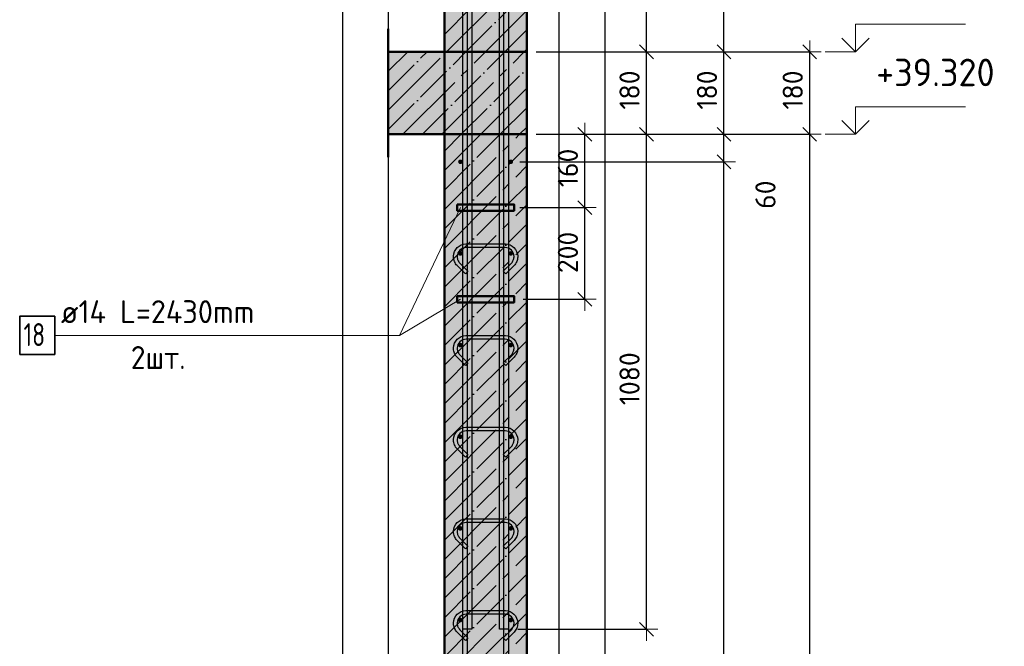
# Model space of a CAD drawing. Header units: millimetres. Extents: x -27380 to 48638, y 46540 to 72525.
# Tile 97 of 106: x 29334 to 31482, y 69392 to 70759. Entities that reach past the tile are written whole.
import ezdxf

# ---------------------------------------------------------------- set-up
doc = ezdxf.new("R2010")
doc.units = ezdxf.units.MM
doc.header["$PDMODE"] = 65
for name, pattern in [('______11', [100, 80, -10, 0, -10]), ('______5', [220, 160, -20, 20, -20]), ('________', [0])]:
    doc.linetypes.add(name, pattern=pattern)
for name, color, linetype, lineweight in [('Standard', 7, 'Continuous', 25), ('Арм.стержн. вертикальными 1', 22, 'Continuous', 35), ('Арм.стержн.горизонт. 1', 180, 'Continuous', 35), ('Арм.стержн.горизонт. 2', 202, 'Continuous', 35), ('Высотная отметки_ общее', 7, 'Continuous', 13), ('Размерная линия_ общее', 7, 'Continuous', 13)]:
    doc.layers.add(name, color=color, linetype=linetype, lineweight=lineweight)
doc.layers.add('Арм.стержн. вертикальными 2', color=7, linetype='Continuous', lineweight=35, true_color=0x006e00)
doc.layers.add('Арм.стержн.Стяжки', color=7, linetype='Continuous', lineweight=35, true_color=0x501e0f)
doc.styles.add('ISOCPEUR', font='ISOCPEUR')
doc.dimstyles.new('DIMSTYLE_11', dxfattribs={"dimtxt": 44, "dimasz": 50, "dimexe": 0, "dimexo": 0, "dimgap": 22, "dimtad": 0, "dimdec": 0, "dimrnd": 5, "dimzin": 12, "dimdsep": 46, "dimtxsty": 'ISOCPEUR', "dimblk1": 'ALL_ML_STRICH', "dimblk2": 'ALL_ML_STRICH', "dimsah": 1, "dimcen": 0, "dimclrd": 7, "dimclre": 256, "dimclrt": 7, "dimadec": 0, "dimazin": 0, "dimtfac": 1, "dimtdec": 0, "dimtix": 1, "dimtmove": 2, "dimatfit": 3, "dimfxl": 0, "dimtvp": 1.2, "dimtzin": 0, "dimlwd": 0, "dimlwe": -3, "dimarcsym": 0})
doc.dimstyles.new('DIMSTYLE_7', dxfattribs={"dimtxt": 44, "dimasz": 50, "dimexe": 0, "dimexo": 0, "dimgap": 22, "dimtad": 2, "dimdec": 0, "dimrnd": 5, "dimzin": 12, "dimdsep": 46, "dimtxsty": 'ISOCPEUR', "dimblk1": 'ALL_ML_STRICH', "dimblk2": 'ALL_ML_STRICH', "dimsah": 1, "dimcen": 0, "dimclrd": 7, "dimclre": 256, "dimclrt": 7, "dimadec": 0, "dimazin": 0, "dimtfac": 1, "dimtdec": 0, "dimtix": 1, "dimtmove": 2, "dimatfit": 3, "dimfxl": 0, "dimtzin": 0, "dimlwd": 0, "dimlwe": -3, "dimarcsym": 0})

# ---------------------------------------------------------------- blocks, each defined once
blk = doc.blocks.new('ALL_ML_STRICH')
at = {"color": 0, "linetype": 'ByBlock', "lineweight": -2}
for p, q in [((0, -0.5), (0, 0.5)), ((-1, 0), (0.5, 0)), ((-0.3, -0.3), (0.3, 0.3))]:
    blk.add_line(p, q, dxfattribs=at)
blk = doc.blocks.new('*D74')
at = {"layer": 'DEFPOINTS', "color": 7, "linetype": 'Continuous', "lineweight": 13, "transparency": 33554687}
for p in [(30405.6, 70449), (30405.6, 67449), (30870.6, 67449)]:
    blk.add_point(p, dxfattribs=at)
at = {"layer": 'Размерная линия_ общее', "color": 253, "linetype": 'Continuous', "lineweight": -2, "true_color": 0xa0a0a0, "transparency": 33554687}
for p, q in [((30425.6, 70449), (30870.6, 70449)), ((30425.6, 67449), (30870.6, 67449))]:
    blk.add_line(p, q, dxfattribs=at)
at = {"layer": 'Размерная линия_ общее', "color": 7, "linetype": 'Continuous', "lineweight": -2, "transparency": 33554687}
blk.add_line((30870.6, 67449), (30870.6, 70449), dxfattribs=at)
at = {"layer": 'Размерная линия_ общее', "color": 7, "linetype": 'Continuous', "lineweight": 13, "transparency": 33554687, "xscale": 50, "yscale": 50, "zscale": 50}
for p, rotation in [((30870.6, 70449), 90), ((30870.6, 67449), 270)]:
    blk.add_blockref('ALL_ML_STRICH', p, dxfattribs=dict(at, rotation=rotation))
at = {"layer": 'Размерная линия_ общее', "color": 7, "linetype": 'Continuous', "lineweight": 13, "transparency": 33554687, "insert": (30811.6, 68801), "char_height": 44, "width": 2.2, "attachment_point": 1, "rotation": 90, "line_spacing_factor": 0.60241, "style": 'ISOCPEUR'}
blk.add_mtext('\\W0.91;15х200=3000', dxfattribs=at)
blk = doc.blocks.new('*D75')
at = {"layer": 'DEFPOINTS', "color": 7, "linetype": 'Continuous', "lineweight": 13, "transparency": 33554687}
for p in [(30440.6, 70509), (30405.6, 70449), (30870.6, 70449)]:
    blk.add_point(p, dxfattribs=at)
at = {"layer": 'Размерная линия_ общее', "color": 253, "linetype": 'Continuous', "lineweight": -2, "true_color": 0xa0a0a0, "transparency": 33554687}
for p, q in [((30460.6, 70509), (30870.6, 70509)), ((30425.6, 70449), (30870.6, 70449))]:
    blk.add_line(p, q, dxfattribs=at)
at = {"layer": 'Размерная линия_ общее', "color": 7, "linetype": 'Continuous', "lineweight": -2, "transparency": 33554687}
blk.add_line((30870.6, 70449), (30870.6, 70509), dxfattribs=at)
at = {"layer": 'Размерная линия_ общее', "color": 7, "linetype": 'Continuous', "lineweight": 13, "transparency": 33554687, "xscale": 50, "yscale": 50, "zscale": 50}
for p, rotation in [((30870.6, 70509), 90), ((30870.6, 70449), 270)]:
    blk.add_blockref('ALL_ML_STRICH', p, dxfattribs=dict(at, rotation=rotation))
at = {"layer": 'Размерная линия_ общее', "color": 7, "linetype": 'Continuous', "lineweight": 13, "transparency": 33554687, "insert": (30961.3, 70377.2), "char_height": 44, "width": 88, "attachment_point": 5, "rotation": 90, "style": 'ISOCPEUR'}
blk.add_mtext('\\A1;{60}', dxfattribs=at)
blk = doc.blocks.new('*D76')
at = {"layer": 'DEFPOINTS', "color": 7, "linetype": 'Continuous', "lineweight": 13, "transparency": 33554687}
for p in [(30440.6, 70689), (30440.6, 70509), (30870.6, 70509)]:
    blk.add_point(p, dxfattribs=at)
at = {"layer": 'Размерная линия_ общее', "color": 253, "linetype": 'Continuous', "lineweight": -2, "true_color": 0xa0a0a0, "transparency": 33554687}
for p, q in [((30460.6, 70689), (30870.6, 70689)), ((30460.6, 70509), (30870.6, 70509))]:
    blk.add_line(p, q, dxfattribs=at)
at = {"layer": 'Размерная линия_ общее', "color": 7, "linetype": 'Continuous', "lineweight": -2, "transparency": 33554687}
blk.add_line((30870.6, 70509), (30870.6, 70689), dxfattribs=at)
at = {"layer": 'Размерная линия_ общее', "color": 7, "linetype": 'Continuous', "lineweight": 13, "transparency": 33554687, "xscale": 50, "yscale": 50, "zscale": 50}
for p, rotation in [((30870.6, 70689), 90), ((30870.6, 70509), 270)]:
    blk.add_blockref('ALL_ML_STRICH', p, dxfattribs=dict(at, rotation=rotation))
at = {"layer": 'Размерная линия_ общее', "color": 7, "linetype": 'Continuous', "lineweight": 13, "transparency": 33554687, "insert": (30833.6, 70605.6), "char_height": 44, "width": 132, "attachment_point": 5, "rotation": 90, "style": 'ISOCPEUR'}
blk.add_mtext('\\A1;{180}', dxfattribs=at)
blk = doc.blocks.new('*D77')
at = {"layer": 'DEFPOINTS', "color": 7, "linetype": 'Continuous', "lineweight": 13, "transparency": 33554687}
for p in [(30390.6, 71519), (30440.6, 70689), (30870.6, 70689)]:
    blk.add_point(p, dxfattribs=at)
at = {"layer": 'Размерная линия_ общее', "color": 253, "linetype": 'Continuous', "lineweight": -2, "true_color": 0xa0a0a0, "transparency": 33554687}
for p, q in [((30410.6, 71519), (30870.6, 71519)), ((30460.6, 70689), (30870.6, 70689))]:
    blk.add_line(p, q, dxfattribs=at)
at = {"layer": 'Размерная линия_ общее', "color": 7, "linetype": 'Continuous', "lineweight": -2, "transparency": 33554687}
blk.add_line((30870.6, 70689), (30870.6, 71519), dxfattribs=at)
at = {"layer": 'Размерная линия_ общее', "color": 7, "linetype": 'Continuous', "lineweight": 13, "transparency": 33554687, "xscale": 50, "yscale": 50, "zscale": 50}
for p, rotation in [((30870.6, 71519), 90), ((30870.6, 70689), 270)]:
    blk.add_blockref('ALL_ML_STRICH', p, dxfattribs=dict(at, rotation=rotation))
at = {"layer": 'Размерная линия_ общее', "color": 7, "linetype": 'Continuous', "lineweight": 13, "transparency": 33554687, "insert": (30833.6, 71106.2), "char_height": 44, "width": 132, "attachment_point": 5, "rotation": 90, "style": 'ISOCPEUR'}
blk.add_mtext('\\A1;{830}', dxfattribs=at)
blk = doc.blocks.new('*D78')
at = {"layer": 'DEFPOINTS', "color": 7, "linetype": 'Continuous', "lineweight": 13, "transparency": 33554687}
for p in [(30440.6, 70509), (30400.6, 69429), (30701.6, 69429)]:
    blk.add_point(p, dxfattribs=at)
at = {"layer": 'Размерная линия_ общее', "color": 253, "linetype": 'Continuous', "lineweight": -2, "true_color": 0xa0a0a0, "transparency": 33554687}
for p, q in [((30460.6, 70509), (30701.6, 70509)), ((30420.6, 69429), (30701.6, 69429))]:
    blk.add_line(p, q, dxfattribs=at)
at = {"layer": 'Размерная линия_ общее', "color": 7, "linetype": 'Continuous', "lineweight": -2, "transparency": 33554687}
blk.add_line((30701.6, 69429), (30701.6, 70509), dxfattribs=at)
at = {"layer": 'Размерная линия_ общее', "color": 7, "linetype": 'Continuous', "lineweight": 13, "transparency": 33554687, "xscale": 50, "yscale": 50, "zscale": 50}
for p, rotation in [((30701.6, 70509), 90), ((30701.6, 69429), 270)]:
    blk.add_blockref('ALL_ML_STRICH', p, dxfattribs=dict(at, rotation=rotation))
at = {"layer": 'Размерная линия_ общее', "color": 7, "linetype": 'Continuous', "lineweight": 13, "transparency": 33554687, "insert": (30664.6, 69975.6), "char_height": 44, "width": 176, "attachment_point": 5, "rotation": 90, "style": 'ISOCPEUR'}
blk.add_mtext('\\A1;{1080}', dxfattribs=at)
blk = doc.blocks.new('*D79')
at = {"layer": 'DEFPOINTS', "color": 7, "linetype": 'Continuous', "lineweight": 13, "transparency": 33554687}
for p in [(30440.6, 70689), (30440.6, 70509), (30701.6, 70509)]:
    blk.add_point(p, dxfattribs=at)
at = {"layer": 'Размерная линия_ общее', "color": 253, "linetype": 'Continuous', "lineweight": -2, "true_color": 0xa0a0a0, "transparency": 33554687}
for p, q in [((30460.6, 70689), (30701.6, 70689)), ((30460.6, 70509), (30701.6, 70509))]:
    blk.add_line(p, q, dxfattribs=at)
at = {"layer": 'Размерная линия_ общее', "color": 7, "linetype": 'Continuous', "lineweight": -2, "transparency": 33554687}
blk.add_line((30701.6, 70509), (30701.6, 70689), dxfattribs=at)
at = {"layer": 'Размерная линия_ общее', "color": 7, "linetype": 'Continuous', "lineweight": 13, "transparency": 33554687, "xscale": 50, "yscale": 50, "zscale": 50}
for p, rotation in [((30701.6, 70689), 90), ((30701.6, 70509), 270)]:
    blk.add_blockref('ALL_ML_STRICH', p, dxfattribs=dict(at, rotation=rotation))
at = {"layer": 'Размерная линия_ общее', "color": 7, "linetype": 'Continuous', "lineweight": 13, "transparency": 33554687, "insert": (30664.6, 70605.6), "char_height": 44, "width": 132, "attachment_point": 5, "rotation": 90, "style": 'ISOCPEUR'}
blk.add_mtext('\\A1;{180}', dxfattribs=at)
blk = doc.blocks.new('*D80')
at = {"layer": 'DEFPOINTS', "color": 7, "linetype": 'Continuous', "lineweight": 13, "transparency": 33554687}
for p in [(30400.6, 71769), (30440.6, 70689), (30701.6, 70689)]:
    blk.add_point(p, dxfattribs=at)
at = {"layer": 'Размерная линия_ общее', "color": 253, "linetype": 'Continuous', "lineweight": -2, "true_color": 0xa0a0a0, "transparency": 33554687}
for p, q in [((30420.6, 71769), (30701.6, 71769)), ((30460.6, 70689), (30701.6, 70689))]:
    blk.add_line(p, q, dxfattribs=at)
at = {"layer": 'Размерная линия_ общее', "color": 7, "linetype": 'Continuous', "lineweight": -2, "transparency": 33554687}
blk.add_line((30701.6, 70689), (30701.6, 71769), dxfattribs=at)
at = {"layer": 'Размерная линия_ общее', "color": 7, "linetype": 'Continuous', "lineweight": 13, "transparency": 33554687, "xscale": 50, "yscale": 50, "zscale": 50}
for p, rotation in [((30701.6, 71769), 90), ((30701.6, 70689), 270)]:
    blk.add_blockref('ALL_ML_STRICH', p, dxfattribs=dict(at, rotation=rotation))
at = {"layer": 'Размерная линия_ общее', "color": 7, "linetype": 'Continuous', "lineweight": 13, "transparency": 33554687, "insert": (30664.6, 71235.6), "char_height": 44, "width": 176, "attachment_point": 5, "rotation": 90, "style": 'ISOCPEUR'}
blk.add_mtext('\\A1;{1080}', dxfattribs=at)
blk = doc.blocks.new('*D81')
at = {"layer": 'DEFPOINTS', "color": 7, "linetype": 'Continuous', "lineweight": 13, "transparency": 33554687}
for p in [(30405.6, 70349), (30412.6, 70149), (30567.1, 70149)]:
    blk.add_point(p, dxfattribs=at)
at = {"layer": 'Размерная линия_ общее', "color": 253, "linetype": 'Continuous', "lineweight": -2, "true_color": 0xa0a0a0, "transparency": 33554687}
for p, q in [((30425.6, 70349), (30567.1, 70349)), ((30432.6, 70149), (30567.1, 70149))]:
    blk.add_line(p, q, dxfattribs=at)
at = {"layer": 'Размерная линия_ общее', "color": 7, "linetype": 'Continuous', "lineweight": -2, "transparency": 33554687}
blk.add_line((30567.1, 70149), (30567.1, 70349), dxfattribs=at)
at = {"layer": 'Размерная линия_ общее', "color": 7, "linetype": 'Continuous', "lineweight": 13, "transparency": 33554687, "xscale": 50, "yscale": 50, "zscale": 50}
for p, rotation in [((30567.1, 70349), 90), ((30567.1, 70149), 270)]:
    blk.add_blockref('ALL_ML_STRICH', p, dxfattribs=dict(at, rotation=rotation))
at = {"layer": 'Размерная линия_ общее', "color": 7, "linetype": 'Continuous', "lineweight": 13, "transparency": 33554687, "insert": (30530.1, 70251.2), "char_height": 44, "width": 132, "attachment_point": 5, "rotation": 90, "style": 'ISOCPEUR'}
blk.add_mtext('\\A1;{200}', dxfattribs=at)
blk = doc.blocks.new('*D82')
at = {"layer": 'DEFPOINTS', "color": 7, "linetype": 'Continuous', "lineweight": 13, "transparency": 33554687}
for p in [(30440.6, 70509), (30405.6, 70349), (30567.1, 70349)]:
    blk.add_point(p, dxfattribs=at)
at = {"layer": 'Размерная линия_ общее', "color": 253, "linetype": 'Continuous', "lineweight": -2, "true_color": 0xa0a0a0, "transparency": 33554687}
for p, q in [((30460.6, 70509), (30567.1, 70509)), ((30425.6, 70349), (30567.1, 70349))]:
    blk.add_line(p, q, dxfattribs=at)
at = {"layer": 'Размерная линия_ общее', "color": 7, "linetype": 'Continuous', "lineweight": -2, "transparency": 33554687}
blk.add_line((30567.1, 70349), (30567.1, 70509), dxfattribs=at)
at = {"layer": 'Размерная линия_ общее', "color": 7, "linetype": 'Continuous', "lineweight": 13, "transparency": 33554687, "xscale": 50, "yscale": 50, "zscale": 50}
for p, rotation in [((30567.1, 70509), 90), ((30567.1, 70349), 270)]:
    blk.add_blockref('ALL_ML_STRICH', p, dxfattribs=dict(at, rotation=rotation))
at = {"layer": 'Размерная линия_ общее', "color": 7, "linetype": 'Continuous', "lineweight": 13, "transparency": 33554687, "insert": (30530.1, 70435.6), "char_height": 44, "width": 132, "attachment_point": 5, "rotation": 90, "style": 'ISOCPEUR'}
blk.add_mtext('\\A1;{160}', dxfattribs=at)
blk = doc.blocks.new('*D83')
at = {"layer": 'DEFPOINTS', "color": 7, "linetype": 'Continuous', "lineweight": 13, "transparency": 33554687}
for p in [(30440.6, 70509), (30488.5, 67389), (31057.8, 67389)]:
    blk.add_point(p, dxfattribs=at)
at = {"layer": 'Размерная линия_ общее', "color": 253, "linetype": 'Continuous', "lineweight": -2, "true_color": 0xa0a0a0, "transparency": 33554687}
for p, q in [((30460.6, 70509), (31057.8, 70509)), ((30508.5, 67389), (31057.8, 67389))]:
    blk.add_line(p, q, dxfattribs=at)
at = {"layer": 'Размерная линия_ общее', "color": 7, "linetype": 'Continuous', "lineweight": -2, "transparency": 33554687}
blk.add_line((31057.8, 67389), (31057.8, 70509), dxfattribs=at)
at = {"layer": 'Размерная линия_ общее', "color": 7, "linetype": 'Continuous', "lineweight": 13, "transparency": 33554687, "xscale": 50, "yscale": 50, "zscale": 50}
for p, rotation in [((31057.8, 70509), 90), ((31057.8, 67389), 270)]:
    blk.add_blockref('ALL_ML_STRICH', p, dxfattribs=dict(at, rotation=rotation))
at = {"layer": 'Размерная линия_ общее', "color": 7, "linetype": 'Continuous', "lineweight": 13, "transparency": 33554687, "insert": (31020.8, 68955.6), "char_height": 44, "width": 176, "attachment_point": 5, "rotation": 90, "style": 'ISOCPEUR'}
blk.add_mtext('\\A1;{3120}', dxfattribs=at)
blk = doc.blocks.new('*D84')
at = {"layer": 'DEFPOINTS', "color": 7, "linetype": 'Continuous', "lineweight": 13, "transparency": 33554687}
for p in [(30440.6, 70689), (30440.6, 70509), (31057.8, 70509)]:
    blk.add_point(p, dxfattribs=at)
at = {"layer": 'Размерная линия_ общее', "color": 253, "linetype": 'Continuous', "lineweight": -2, "true_color": 0xa0a0a0, "transparency": 33554687}
for p, q in [((30460.6, 70689), (31057.8, 70689)), ((30460.6, 70509), (31057.8, 70509))]:
    blk.add_line(p, q, dxfattribs=at)
at = {"layer": 'Размерная линия_ общее', "color": 7, "linetype": 'Continuous', "lineweight": -2, "transparency": 33554687}
blk.add_line((31057.8, 70509), (31057.8, 70689), dxfattribs=at)
at = {"layer": 'Размерная линия_ общее', "color": 7, "linetype": 'Continuous', "lineweight": 13, "transparency": 33554687, "xscale": 50, "yscale": 50, "zscale": 50}
for p, rotation in [((31057.8, 70689), 90), ((31057.8, 70509), 270)]:
    blk.add_blockref('ALL_ML_STRICH', p, dxfattribs=dict(at, rotation=rotation))
at = {"layer": 'Размерная линия_ общее', "color": 7, "linetype": 'Continuous', "lineweight": 13, "transparency": 33554687, "insert": (31020.8, 70605.6), "char_height": 44, "width": 132, "attachment_point": 5, "rotation": 90, "style": 'ISOCPEUR'}
blk.add_mtext('\\A1;{180}', dxfattribs=at)
blk = doc.blocks.new('COMPLEX_ELEVATIONDIM_4')
at = {"layer": 'Высотная отметки_ общее', "color": 7, "linetype": 'Continuous', "lineweight": 13, "transparency": 33554687}
for p, q in [((31157.8, 70689), (31157.8, 70749)), ((31157.8, 70749), (31397.8, 70749)), ((31157.8, 70689), (31127.8, 70719)), ((31157.8, 70689), (31187.8, 70719)), ((31157.8, 70689), (31091.7, 70689)), ((31157.8, 70689), (31157.8, 70689)), ((31157.8, 70689), (31157.8, 70689)), ((31157.8, 70689), (31157.8, 70689)), ((31157.8, 70689), (31157.8, 70689)), ((31157.8, 70509), (31157.8, 70569)), ((31157.8, 70569), (31397.8, 70569)), ((31157.8, 70509), (31127.8, 70539)), ((31157.8, 70509), (31187.8, 70539)), ((31157.8, 70509), (31091.7, 70509)), ((31157.8, 70509), (31157.8, 70509)), ((31157.8, 70509), (31157.8, 70509)), ((31157.8, 70509), (31157.8, 70509)), ((31157.8, 70509), (31157.8, 70509))]:
    blk.add_line(p, q, dxfattribs=at)
at = {"layer": 'Высотная отметки_ общее', "color": 7, "linetype": 'Continuous', "lineweight": 13, "transparency": 33554687, "insert": (31202.8, 70614), "char_height": 60, "width": 298.477, "attachment_point": 7, "style": 'ISOCPEUR'}
blk.add_mtext('\\W0.96;+39.320', dxfattribs=at)

msp = doc.modelspace()

# ---------------------------------------------------------------- hatches: boundary and pattern name
at = {"linetype": 'Continuous', "lineweight": -3, "transparency": 33554687}
msp.add_hatch(color=7, dxfattribs=at).paths.add_polyline_path([(30440.6, 70509), (30440.6, 70689), (30138, 70689), (30138, 70509)])
at = {"layer": 'Standard', "linetype": 'Continuous', "lineweight": -3, "transparency": 33554687}
msp.add_hatch(color=7, dxfattribs=at).paths.add_polyline_path([(30260.6, 70689), (30440.6, 70689), (30440.6, 71832.3), (30260.6, 71832.3)])
at = {"layer": 'Арм.стержн.горизонт. 1', "linetype": 'Continuous', "lineweight": 50, "transparency": 33554687}
for points in [[(30300.6, 70449), (30300.2, 70451), (30299.1, 70452.6), (30297.5, 70453.7), (30295.6, 70454), (30293.6, 70453.7), (30292, 70452.6), (30290.9, 70451), (30290.6, 70449), (30290.9, 70447.1), (30292, 70445.5), (30293.6, 70444.4), (30295.6, 70444), (30297.5, 70444.4), (30299.1, 70445.5), (30300.2, 70447.1)], [(30410.6, 70449), (30410.2, 70451), (30409.1, 70452.6), (30407.5, 70453.7), (30405.6, 70454), (30403.6, 70453.7), (30402, 70452.6), (30400.9, 70451), (30400.6, 70449), (30400.9, 70447.1), (30402, 70445.5), (30403.6, 70444.4), (30405.6, 70444), (30407.5, 70444.4), (30409.1, 70445.5), (30410.2, 70447.1)], [(30300.6, 70249), (30300.2, 70251), (30299.1, 70252.6), (30297.5, 70253.7), (30295.6, 70254), (30293.6, 70253.7), (30292, 70252.6), (30290.9, 70251), (30290.6, 70249), (30290.9, 70247.1), (30292, 70245.5), (30293.6, 70244.4), (30295.6, 70244), (30297.5, 70244.4), (30299.1, 70245.5), (30300.2, 70247.1)], [(30410.6, 70249), (30410.2, 70251), (30409.1, 70252.6), (30407.5, 70253.7), (30405.6, 70254), (30403.6, 70253.7), (30402, 70252.6), (30400.9, 70251), (30400.6, 70249), (30400.9, 70247.1), (30402, 70245.5), (30403.6, 70244.4), (30405.6, 70244), (30407.5, 70244.4), (30409.1, 70245.5), (30410.2, 70247.1)], [(30300.6, 70049), (30300.2, 70051), (30299.1, 70052.6), (30297.5, 70053.7), (30295.6, 70054), (30293.6, 70053.7), (30292, 70052.6), (30290.9, 70051), (30290.6, 70049), (30290.9, 70047.1), (30292, 70045.5), (30293.6, 70044.4), (30295.6, 70044), (30297.5, 70044.4), (30299.1, 70045.5), (30300.2, 70047.1)], [(30410.6, 70049), (30410.2, 70051), (30409.1, 70052.6), (30407.5, 70053.7), (30405.6, 70054), (30403.6, 70053.7), (30402, 70052.6), (30400.9, 70051), (30400.6, 70049), (30400.9, 70047.1), (30402, 70045.5), (30403.6, 70044.4), (30405.6, 70044), (30407.5, 70044.4), (30409.1, 70045.5), (30410.2, 70047.1)], [(30300.6, 69849), (30300.2, 69851), (30299.1, 69852.6), (30297.5, 69853.7), (30295.6, 69854), (30293.6, 69853.7), (30292, 69852.6), (30290.9, 69851), (30290.6, 69849), (30290.9, 69847.1), (30292, 69845.5), (30293.6, 69844.4), (30295.6, 69844), (30297.5, 69844.4), (30299.1, 69845.5), (30300.2, 69847.1)], [(30410.6, 69849), (30410.2, 69851), (30409.1, 69852.6), (30407.5, 69853.7), (30405.6, 69854), (30403.6, 69853.7), (30402, 69852.6), (30400.9, 69851), (30400.6, 69849), (30400.9, 69847.1), (30402, 69845.5), (30403.6, 69844.4), (30405.6, 69844), (30407.5, 69844.4), (30409.1, 69845.5), (30410.2, 69847.1)], [(30300.6, 69649), (30300.2, 69651), (30299.1, 69652.6), (30297.5, 69653.7), (30295.6, 69654), (30293.6, 69653.7), (30292, 69652.6), (30290.9, 69651), (30290.6, 69649), (30290.9, 69647.1), (30292, 69645.5), (30293.6, 69644.4), (30295.6, 69644), (30297.5, 69644.4), (30299.1, 69645.5), (30300.2, 69647.1)], [(30410.6, 69649), (30410.2, 69651), (30409.1, 69652.6), (30407.5, 69653.7), (30405.6, 69654), (30403.6, 69653.7), (30402, 69652.6), (30400.9, 69651), (30400.6, 69649), (30400.9, 69647.1), (30402, 69645.5), (30403.6, 69644.4), (30405.6, 69644), (30407.5, 69644.4), (30409.1, 69645.5), (30410.2, 69647.1)], [(30300.6, 69449), (30300.2, 69451), (30299.1, 69452.6), (30297.5, 69453.7), (30295.6, 69454), (30293.6, 69453.7), (30292, 69452.6), (30290.9, 69451), (30290.6, 69449), (30290.9, 69447.1), (30292, 69445.5), (30293.6, 69444.4), (30295.6, 69444), (30297.5, 69444.4), (30299.1, 69445.5), (30300.2, 69447.1)], [(30410.6, 69449), (30410.2, 69451), (30409.1, 69452.6), (30407.5, 69453.7), (30405.6, 69454), (30403.6, 69453.7), (30402, 69452.6), (30400.9, 69451), (30400.6, 69449), (30400.9, 69447.1), (30402, 69445.5), (30403.6, 69444.4), (30405.6, 69444), (30407.5, 69444.4), (30409.1, 69445.5), (30410.2, 69447.1)]]:
    msp.add_hatch(color=4, dxfattribs=at).paths.add_polyline_path(points)
at = {"layer": 'Размерная линия_ общее', "linetype": 'Continuous', "lineweight": -3, "transparency": 33554687}
msp.add_hatch(color=7, dxfattribs=at).paths.add_polyline_path([(30440.6, 70509), (30260.6, 70509), (30260.6, 67389), (30440.6, 67389)])

# ---------------------------------------------------------------- linework, layer by layer
at = {"color": 52, "linetype": 'Continuous', "lineweight": -3, "transparency": 33554687}
for p, q in [((30138, 71832.3), (30138, 67220)), ((30138, 71832.3), (30138, 67220)), ((30511.3, 67220), (30511.3, 71832.3)), ((30511.3, 67220), (30511.3, 71832.3))]:
    msp.add_line(p, q, dxfattribs=at)
at = {"color": 7, "linetype": 'Continuous', "lineweight": 50, "transparency": 33554687}
for p, q in [((30138, 70459), (30138, 70739)), ((30260.6, 70689), (30138, 70689)), ((30440.6, 70689), (30260.6, 70689)), ((30440.6, 70509), (30440.6, 70689)), ((30138, 70509), (30260.6, 70509)), ((30260.6, 70509), (30440.6, 70509))]:
    msp.add_line(p, q, dxfattribs=at)
at = {"color": 7, "linetype": '______11', "lineweight": -3, "transparency": 33554687}
for p, q in [((30138, 70604.2), (30222.9, 70689)), ((30138, 70519.3), (30307.7, 70689)), ((30212.6, 70509), (30392.6, 70689)), ((30297.4, 70509), (30440.6, 70652.2)), ((30382.3, 70509), (30440.6, 70567.3))]:
    msp.add_line(p, q, dxfattribs=at)
at = {"color": 7, "linetype": '______5', "lineweight": -3, "transparency": 33554687}
for p, q in [((30138, 70646.6), (30180.5, 70689)), ((30138, 70561.8), (30265.3, 70689)), ((30170.2, 70509), (30350.2, 70689)), ((30255, 70509), (30435, 70689)), ((30339.9, 70509), (30440.6, 70609.7)), ((30424.7, 70509), (30440.6, 70524.9))]:
    msp.add_line(p, q, dxfattribs=at)
at = {"color": 7, "linetype": '________', "lineweight": 50, "transparency": 33554687}
msp.add_line((30260.6, 70689), (30260.6, 70509), dxfattribs=at)
at = {"layer": 'Standard', "color": 7, "linetype": 'Continuous', "lineweight": 50, "transparency": 33554687}
for p, q in [((30260.6, 71832.3), (30260.6, 70689)), ((30440.6, 70689), (30440.6, 71832.3)), ((30260.6, 70689), (30440.6, 70689))]:
    msp.add_line(p, q, dxfattribs=at)
at = {"layer": 'Standard', "color": 7, "linetype": '______11', "lineweight": -3, "transparency": 33554687}
for p, q in [((30260.6, 70726.7), (30440.6, 70906.7)), ((30307.7, 70689), (30440.6, 70821.9)), ((30392.6, 70689), (30440.6, 70737))]:
    msp.add_line(p, q, dxfattribs=at)
at = {"layer": 'Standard', "color": 7, "linetype": '______5', "lineweight": -3, "transparency": 33554687}
for p, q in [((30265.3, 70689), (30440.6, 70864.3)), ((30350.2, 70689), (30440.6, 70779.4)), ((30435, 70689), (30440.6, 70694.6))]:
    msp.add_line(p, q, dxfattribs=at)
at = {"layer": 'Standard', "color": 7, "linetype": 'Continuous', "lineweight": -3, "transparency": 33554687}
msp.add_lwpolyline([(30038, 67120), (30611.3, 67120), (30611.3, 71932.3), (30038, 71932.3), (30038, 67120)], dxfattribs=at)
at = {"layer": 'Арм.стержн. вертикальными 1', "color": 4, "linetype": 'Continuous', "lineweight": 25, "transparency": 33554687}
for points in [[(30300.6, 67389), (30300.6, 71519), (30310.6, 71519), (30310.6, 67389), (30300.6, 67389)], [(30300.6, 67389), (30300.6, 71519), (30310.6, 71519), (30310.6, 67389), (30300.6, 67389)], [(30300.6, 67389), (30300.6, 71519), (30310.6, 71519), (30310.6, 67389), (30300.6, 67389)], [(30390.6, 67389), (30390.6, 71519), (30400.6, 71519), (30400.6, 67389), (30390.6, 67389)], [(30390.6, 67389), (30390.6, 71519), (30400.6, 71519), (30400.6, 67389), (30390.6, 67389)], [(30390.6, 67389), (30390.6, 71519), (30400.6, 71519), (30400.6, 67389), (30390.6, 67389)]]:
    msp.add_lwpolyline(points, dxfattribs=at)
at = {"layer": 'Арм.стержн. вертикальными 2', "color": 7, "linetype": 'Continuous', "lineweight": 25, "transparency": 33554687}
for points in [[(30320.6, 71769), (30320.6, 69429), (30300.6, 69429), (30300.6, 71769), (30320.6, 71769)], [(30320.6, 71769), (30320.6, 69429), (30300.6, 69429), (30300.6, 71769), (30320.6, 71769)], [(30320.6, 71769), (30320.6, 69429), (30300.6, 69429), (30300.6, 71769), (30320.6, 71769)], [(30400.6, 71769), (30400.6, 69429), (30380.6, 69429), (30380.6, 71769), (30400.6, 71769)], [(30400.6, 71769), (30400.6, 69429), (30380.6, 69429), (30380.6, 71769), (30400.6, 71769)], [(30400.6, 71769), (30400.6, 69429), (30380.6, 69429), (30380.6, 71769), (30400.6, 71769)]]:
    msp.add_lwpolyline(points, dxfattribs=at)
at = {"layer": 'Арм.стержн.горизонт. 1', "color": 52, "linetype": 'Continuous', "lineweight": 50, "transparency": 33554687}
for p, q in [((30260.6, 70509), (30260.6, 67389)), ((30440.6, 70509), (30440.6, 67389))]:
    msp.add_line(p, q, dxfattribs=at)
at = {"layer": 'Арм.стержн.горизонт. 2', "color": 7, "linetype": 'Continuous', "lineweight": 13, "transparency": 33554687}
for p, q in [((30163, 70070.2), (30295.6, 70349)), ((30163, 70070.2), (30295.6, 70149)), ((29410.5, 70070.2), (30163, 70070.2))]:
    msp.add_line(p, q, dxfattribs=at)
at = {"layer": 'Арм.стержн.горизонт. 2', "color": 7, "linetype": 'Continuous', "lineweight": 50, "transparency": 33554687}
for points in [[(30288.6, 70356), (30412.6, 70356), (30412.6, 70342), (30288.6, 70342), (30288.6, 70356)], [(30288.6, 70156), (30412.6, 70156), (30412.6, 70142), (30288.6, 70142), (30288.6, 70156)]]:
    msp.add_lwpolyline(points, dxfattribs=at)
at = {"layer": 'Арм.стержн.горизонт. 2', "color": 7, "linetype": 'Continuous', "lineweight": 35, "transparency": 33554687}
msp.add_lwpolyline([(29333.8, 70028.6), (29410.5, 70028.6), (29410.5, 70111.9), (29333.8, 70111.9), (29333.8, 70028.6)], dxfattribs=at)
at = {"layer": 'Арм.стержн.Стяжки', "color": 40, "linetype": 'Continuous', "lineweight": 25, "transparency": 33554687}
for points in [[(30389.1, 70210.2), (30407, 70228), (30408.2, 70229.5), (30409.3, 70231), (30410.3, 70232.6), (30411, 70234.3), (30411.7, 70236), (30412.1, 70237.8), (30412.4, 70239.6), (30412.6, 70241.5), (30412.6, 70242.7), (30412.1, 70246.3), (30410.8, 70250), (30409, 70253.3), (30406.7, 70256), (30404, 70258.3), (30400.6, 70260.2), (30396.9, 70261.4), (30393.3, 70261.9), (30307.8, 70261.9), (30304.2, 70261.4), (30300.5, 70260.2), (30297.2, 70258.3), (30294.4, 70256), (30292.1, 70253.3), (30290.3, 70250), (30289.1, 70246.3), (30288.6, 70242.7), (30288.6, 70241.5), (30288.7, 70239.6), (30289, 70237.8), (30289.5, 70236), (30290.1, 70234.3), (30290.9, 70232.6), (30291.8, 70231), (30292.9, 70229.5), (30294.1, 70228), (30312, 70210.2), (30306.4, 70204.5), (30288.3, 70222.6), (30286.6, 70224.5), (30285.1, 70226.6), (30283.8, 70228.9), (30282.7, 70231.2), (30281.8, 70233.6), (30281.2, 70236.1), (30280.7, 70238.7), (30280.6, 70241.2), (30280.6, 70243.2), (30281.2, 70248.1), (30282.9, 70253.2), (30285.5, 70257.9), (30288.7, 70261.7), (30292.6, 70264.9), (30297.3, 70267.6), (30302.4, 70269.2), (30307.2, 70269.9), (30393.9, 70269.9), (30398.8, 70269.2), (30403.8, 70267.6), (30408.5, 70264.9), (30412.4, 70261.7), (30415.6, 70257.9), (30418.2, 70253.2), (30419.9, 70248.1), (30420.6, 70243.2), (30420.6, 70241.2), (30420.4, 70238.7), (30420, 70236.1), (30419.3, 70233.6), (30418.4, 70231.2), (30417.3, 70228.9), (30416, 70226.6), (30414.5, 70224.5), (30412.8, 70222.6), (30394.8, 70204.5), (30389.1, 70210.2)], [(30389.1, 70010.2), (30407, 70028), (30408.2, 70029.5), (30409.3, 70031), (30410.3, 70032.6), (30411, 70034.3), (30411.7, 70036), (30412.1, 70037.8), (30412.4, 70039.6), (30412.6, 70041.5), (30412.6, 70042.7), (30412.1, 70046.3), (30410.9, 70050), (30409, 70053.3), (30406.7, 70056), (30404, 70058.3), (30400.6, 70060.2), (30396.9, 70061.4), (30393.3, 70061.9), (30307.8, 70061.9), (30304.2, 70061.4), (30300.5, 70060.2), (30297.2, 70058.3), (30294.4, 70056), (30292.1, 70053.3), (30290.3, 70050), (30289.1, 70046.3), (30288.6, 70042.7), (30288.6, 70041.5), (30288.7, 70039.6), (30289, 70037.8), (30289.5, 70036), (30290.1, 70034.3), (30290.9, 70032.6), (30291.8, 70031), (30292.9, 70029.5), (30294.1, 70028), (30312, 70010.2), (30306.4, 70004.5), (30288.3, 70022.6), (30286.6, 70024.5), (30285.1, 70026.6), (30283.8, 70028.9), (30282.7, 70031.2), (30281.8, 70033.6), (30281.2, 70036.1), (30280.7, 70038.7), (30280.6, 70041.2), (30280.6, 70043.2), (30281.2, 70048.1), (30282.9, 70053.2), (30285.5, 70057.9), (30288.8, 70061.7), (30292.6, 70064.9), (30297.3, 70067.6), (30302.4, 70069.2), (30307.2, 70069.9), (30393.9, 70069.9), (30398.8, 70069.2), (30403.8, 70067.6), (30408.5, 70064.9), (30412.4, 70061.7), (30415.6, 70057.9), (30418.2, 70053.2), (30419.9, 70048.1), (30420.6, 70043.2), (30420.6, 70041.2), (30420.4, 70038.7), (30420, 70036.1), (30419.3, 70033.6), (30418.4, 70031.2), (30417.3, 70028.9), (30416, 70026.6), (30414.5, 70024.5), (30412.8, 70022.6), (30394.8, 70004.5), (30389.1, 70010.2)], [(30389.1, 69810.2), (30407, 69828), (30408.2, 69829.5), (30409.3, 69831), (30410.3, 69832.6), (30411, 69834.3), (30411.7, 69836), (30412.1, 69837.8), (30412.4, 69839.6), (30412.6, 69841.5), (30412.6, 69842.7), (30412.1, 69846.3), (30410.8, 69850), (30409, 69853.3), (30406.7, 69856), (30404, 69858.3), (30400.6, 69860.2), (30396.9, 69861.4), (30393.3, 69861.9), (30307.8, 69861.9), (30304.2, 69861.4), (30300.5, 69860.2), (30297.2, 69858.3), (30294.4, 69856), (30292.1, 69853.3), (30290.3, 69850), (30289.1, 69846.3), (30288.6, 69842.7), (30288.6, 69841.5), (30288.7, 69839.6), (30289, 69837.8), (30289.5, 69836), (30290.1, 69834.3), (30290.9, 69832.6), (30291.8, 69831), (30292.9, 69829.5), (30294.1, 69828), (30312, 69810.2), (30306.4, 69804.5), (30288.3, 69822.6), (30286.6, 69824.5), (30285.1, 69826.6), (30283.8, 69828.9), (30282.7, 69831.2), (30281.8, 69833.6), (30281.2, 69836.1), (30280.7, 69838.7), (30280.6, 69841.2), (30280.6, 69843.2), (30281.2, 69848.1), (30282.9, 69853.2), (30285.5, 69857.9), (30288.7, 69861.7), (30292.6, 69864.9), (30297.3, 69867.6), (30302.4, 69869.2), (30307.2, 69869.9), (30393.9, 69869.9), (30398.8, 69869.2), (30403.8, 69867.6), (30408.5, 69864.9), (30412.4, 69861.7), (30415.6, 69857.9), (30418.2, 69853.2), (30419.9, 69848.1), (30420.6, 69843.2), (30420.6, 69841.2), (30420.4, 69838.7), (30420, 69836.1), (30419.3, 69833.6), (30418.4, 69831.2), (30417.3, 69828.9), (30416, 69826.6), (30414.5, 69824.5), (30412.8, 69822.6), (30394.8, 69804.5), (30389.1, 69810.2)], [(30389.1, 69610.2), (30407, 69628), (30408.2, 69629.5), (30409.3, 69631), (30410.3, 69632.6), (30411, 69634.3), (30411.7, 69636), (30412.1, 69637.8), (30412.4, 69639.6), (30412.6, 69641.5), (30412.6, 69642.7), (30412.1, 69646.3), (30410.9, 69650), (30409, 69653.3), (30406.7, 69656), (30404, 69658.3), (30400.6, 69660.2), (30396.9, 69661.4), (30393.3, 69661.9), (30307.8, 69661.9), (30304.2, 69661.4), (30300.5, 69660.2), (30297.2, 69658.3), (30294.4, 69656), (30292.1, 69653.3), (30290.3, 69650), (30289.1, 69646.3), (30288.6, 69642.7), (30288.6, 69641.5), (30288.7, 69639.6), (30289, 69637.8), (30289.5, 69636), (30290.1, 69634.3), (30290.9, 69632.6), (30291.8, 69631), (30292.9, 69629.5), (30294.1, 69628), (30312, 69610.2), (30306.4, 69604.5), (30288.3, 69622.6), (30286.6, 69624.5), (30285.1, 69626.6), (30283.8, 69628.9), (30282.7, 69631.2), (30281.8, 69633.6), (30281.2, 69636.1), (30280.7, 69638.7), (30280.6, 69641.2), (30280.6, 69643.2), (30281.2, 69648.1), (30282.9, 69653.2), (30285.5, 69657.9), (30288.8, 69661.7), (30292.6, 69664.9), (30297.3, 69667.6), (30302.4, 69669.2), (30307.2, 69669.9), (30393.9, 69669.9), (30398.8, 69669.2), (30403.8, 69667.6), (30408.5, 69664.9), (30412.4, 69661.7), (30415.6, 69657.9), (30418.2, 69653.2), (30419.9, 69648.1), (30420.6, 69643.2), (30420.6, 69641.2), (30420.4, 69638.7), (30420, 69636.1), (30419.3, 69633.6), (30418.4, 69631.2), (30417.3, 69628.9), (30416, 69626.6), (30414.5, 69624.5), (30412.8, 69622.6), (30394.8, 69604.5), (30389.1, 69610.2)], [(30389.1, 69410.2), (30407, 69428), (30408.2, 69429.5), (30409.3, 69431), (30410.3, 69432.6), (30411, 69434.3), (30411.7, 69436), (30412.1, 69437.8), (30412.4, 69439.6), (30412.6, 69441.5), (30412.6, 69442.7), (30412.1, 69446.3), (30410.8, 69450), (30409, 69453.3), (30406.7, 69456), (30404, 69458.3), (30400.6, 69460.2), (30396.9, 69461.4), (30393.3, 69461.9), (30307.8, 69461.9), (30304.2, 69461.4), (30300.5, 69460.2), (30297.2, 69458.3), (30294.4, 69456), (30292.1, 69453.3), (30290.3, 69450), (30289.1, 69446.3), (30288.6, 69442.7), (30288.6, 69441.5), (30288.7, 69439.6), (30289, 69437.8), (30289.5, 69436), (30290.1, 69434.3), (30290.9, 69432.6), (30291.8, 69431), (30292.9, 69429.5), (30294.1, 69428), (30312, 69410.2), (30306.4, 69404.5), (30288.3, 69422.6), (30286.6, 69424.5), (30285.1, 69426.6), (30283.8, 69428.9), (30282.7, 69431.2), (30281.8, 69433.6), (30281.2, 69436.1), (30280.7, 69438.7), (30280.6, 69441.2), (30280.6, 69443.2), (30281.2, 69448.1), (30282.9, 69453.2), (30285.5, 69457.9), (30288.7, 69461.7), (30292.6, 69464.9), (30297.3, 69467.6), (30302.4, 69469.2), (30307.2, 69469.9), (30393.9, 69469.9), (30398.8, 69469.2), (30403.8, 69467.6), (30408.5, 69464.9), (30412.4, 69461.7), (30415.6, 69457.9), (30418.2, 69453.2), (30419.9, 69448.1), (30420.6, 69443.2), (30420.6, 69441.2), (30420.4, 69438.7), (30420, 69436.1), (30419.3, 69433.6), (30418.4, 69431.2), (30417.3, 69428.9), (30416, 69426.6), (30414.5, 69424.5), (30412.8, 69422.6), (30394.8, 69404.5), (30389.1, 69410.2)]]:
    msp.add_lwpolyline(points, dxfattribs=at)
at = {"layer": 'Размерная линия_ общее', "color": 7, "linetype": '______11', "lineweight": -3, "transparency": 33554687}
for p, q in [((30260.6, 70387.3), (30382.3, 70509)), ((30260.6, 70472.2), (30297.4, 70509)), ((30260.6, 70302.5), (30440.6, 70482.5)), ((30260.6, 70217.6), (30440.6, 70397.6)), ((30260.6, 70132.7), (30440.6, 70312.7)), ((30260.6, 70047.9), (30440.6, 70227.9)), ((30260.6, 69963), (30440.6, 70143)), ((30260.6, 69878.2), (30440.6, 70058.2)), ((30260.6, 69793.3), (30440.6, 69973.3)), ((30260.6, 69708.5), (30440.6, 69888.5)), ((30260.6, 69623.6), (30440.6, 69803.6)), ((30260.6, 69538.8), (30440.6, 69718.8)), ((30260.6, 69453.9), (30440.6, 69633.9)), ((30260.6, 69369.1), (30440.6, 69549.1)), ((30260.6, 69284.2), (30440.6, 69464.2))]:
    msp.add_line(p, q, dxfattribs=at)
at = {"layer": 'Размерная линия_ общее', "color": 7, "linetype": '______5', "lineweight": -3, "transparency": 33554687}
for p, q in [((30260.6, 70344.9), (30424.7, 70509)), ((30260.6, 70429.7), (30339.9, 70509)), ((30260.6, 70260), (30440.6, 70440)), ((30260.6, 70175.2), (30440.6, 70355.2)), ((30260.6, 70090.3), (30440.6, 70270.3)), ((30260.6, 70005.5), (30440.6, 70185.5)), ((30260.6, 69920.6), (30440.6, 70100.6)), ((30260.6, 69835.8), (30440.6, 70015.8)), ((30260.6, 69750.9), (30440.6, 69930.9)), ((30260.6, 69666.1), (30440.6, 69846.1)), ((30260.6, 69581.2), (30440.6, 69761.2)), ((30260.6, 69496.4), (30440.6, 69676.4)), ((30260.6, 69411.5), (30440.6, 69591.5)), ((30260.6, 69326.6), (30440.6, 69506.6)), ((30260.6, 69241.8), (30440.6, 69421.8))]:
    msp.add_line(p, q, dxfattribs=at)
at = {"layer": 'Размерная линия_ общее', "color": 7, "linetype": 'Continuous', "lineweight": 50, "transparency": 33554687}
for p, q in [((30440.6, 70509), (30260.6, 70509)), ((30260.6, 70509), (30260.6, 67389)), ((30440.6, 67389), (30440.6, 70509))]:
    msp.add_line(p, q, dxfattribs=at)

# ---------------------------------------------------------------- block references
at = {"layer": 'Высотная отметки_ общее', "color": 7, "linetype": 'Continuous', "lineweight": 13, "transparency": 33554687}
msp.add_blockref('COMPLEX_ELEVATIONDIM_4', (0, 0), dxfattribs=at)

# ---------------------------------------------------------------- texts
at = {"layer": 'Арм.стержн.горизонт. 2', "color": 7, "linetype": 'Continuous', "lineweight": 25, "transparency": 33554687, "char_height": 50, "attachment_point": 7, "style": 'ISOCPEUR'}
for s, insert, width in [('\\W0.96;ø14 L=2430mm ', (29423.8, 70096.9), 498.795), ('\\W0.75;18', (29342.2, 70046.9), 78.714), ('\\W0.94;2шт. ', (29576.3, 69996.9), 193.548)]:
    msp.add_mtext(s, dxfattribs=dict(at, insert=insert, width=width))

# ---------------------------------------------------------------- dimensions: what is measured, and where the dimension line sits
at = {"layer": 'Размерная линия_ общее', "color": 7, "linetype": 'Continuous', "lineweight": 13, "transparency": 33554687}
for base, p1, p2, dimstyle, picture, middle in [((30701.6, 71769), (30460.6, 70689), (30420.6, 71769), 'DIMSTYLE_7', '*D80', (30664.6, 71235.6)), ((30870.6, 71519), (30460.6, 70689), (30410.6, 71519), 'DIMSTYLE_7', '*D77', (30833.6, 71106.2)), ((30870.6, 70689), (30460.6, 70509), (30460.6, 70689), 'DIMSTYLE_7', '*D76', (30833.6, 70605.6)), ((30701.6, 70689), (30460.6, 70509), (30460.6, 70689), 'DIMSTYLE_7', '*D79', (30664.6, 70605.6)), ((31057.8, 70689), (30460.6, 70509), (30460.6, 70689), 'DIMSTYLE_7', '*D84', (31020.8, 70605.6)), ((30701.6, 70509), (30420.6, 69429), (30460.6, 70509), 'DIMSTYLE_7', '*D78', (30664.6, 69975.6)), ((30870.6, 70509), (30425.6, 70449), (30460.6, 70509), 'DIMSTYLE_11', '*D75', (30961.3, 70377.2)), ((30567.1, 70509), (30425.6, 70349), (30460.6, 70509), 'DIMSTYLE_7', '*D82', (30530.1, 70435.6)), ((31057.8, 70509), (30508.5, 67389), (30460.6, 70509), 'DIMSTYLE_7', '*D83', (31020.8, 68955.6)), ((30567.1, 70349), (30432.6, 70149), (30425.6, 70349), 'DIMSTYLE_7', '*D81', (30530.1, 70251.2))]:
    dim = msp.add_linear_dim(base=base, p1=p1, p2=p2, angle=90, dimstyle=dimstyle, override={"dimpost": '<>', "dimclrd": 7, "dimclre": 253, "dimclrt": 7, "dimlwd": 0, "dimlwe": 65533}, dxfattribs=at)
    dim.commit()
    dim.dimension.update_dxf_attribs({"geometry": picture, "text_midpoint": middle, "dimtype": 160})
dim = msp.add_linear_dim(base=(30870.6, 70449), p1=(30425.6, 67449), p2=(30425.6, 70449), angle=90, text='\\W0.91;15х200=3000', dimstyle='DIMSTYLE_7', override={"dimpost": '<>', "dimclrd": 7, "dimclre": 253, "dimclrt": 7, "dimlwd": 0, "dimlwe": 65533}, dxfattribs=at)
dim.commit()
dim.dimension.update_dxf_attribs({"geometry": '*D74', "text_midpoint": (30848.6, 68949), "dimtype": 160})

doc.saveas('drawing.dxf')
